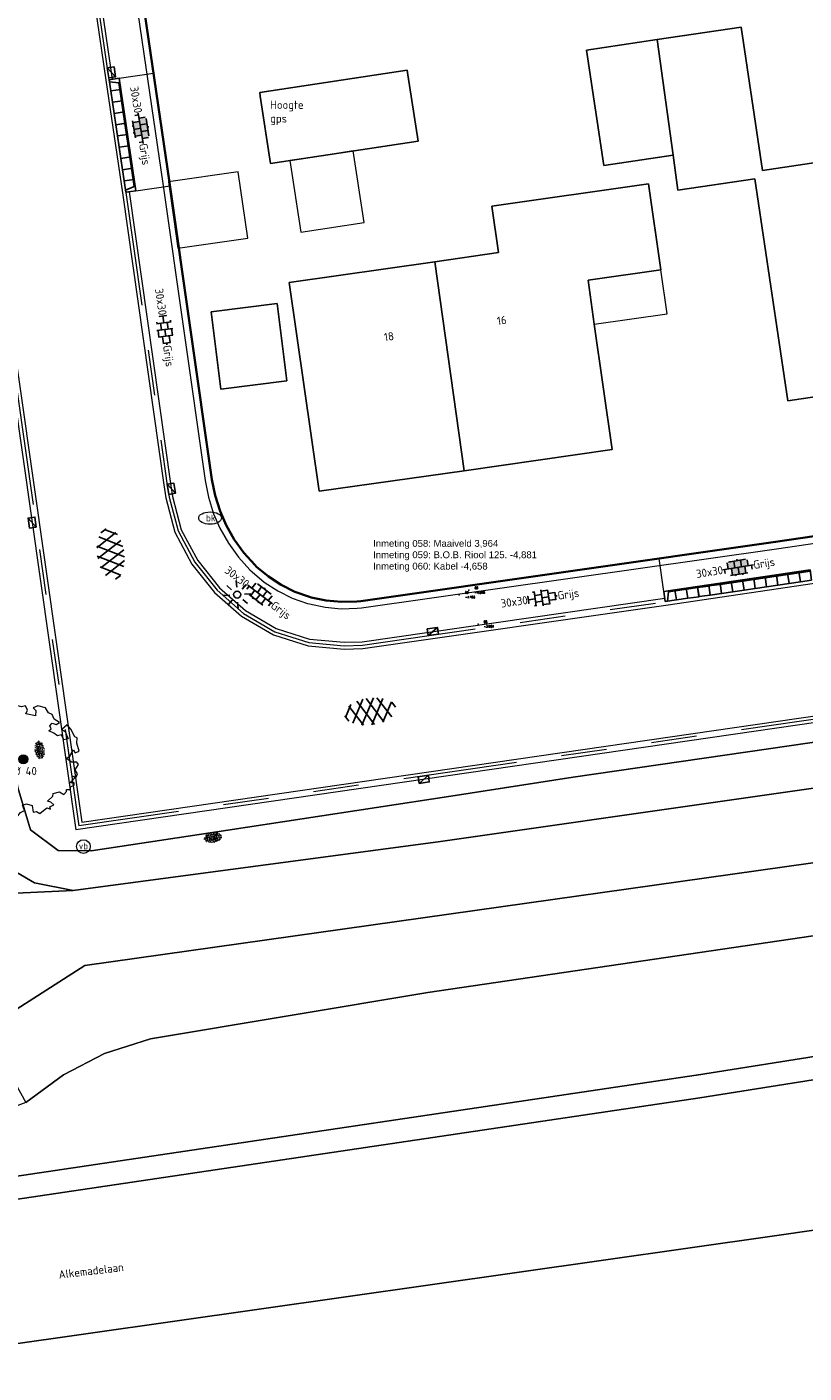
# Model space of a CAD drawing. Header units: metres. Extents: x 102746 to 103541, y 468531 to 469408.
# Tile 25 of 87: x 103159 to 103193, y 468689 to 468748. Entities that reach past the tile are written whole.
import ezdxf
from ezdxf.enums import TextEntityAlignment as Align

# ---------------------------------------------------------------- set-up
doc = ezdxf.new("R2010")
doc.units = ezdxf.units.M
doc.linetypes.add('VH-TROTTOIRBAND_130-150', pattern=[15, 5, -2, 2, -2, 2, -2])
doc.layers.get('0').update_dxf_attribs({"lineweight": 25})
for name, color, linetype, lineweight in [('B-RO-GR-BOOM_ES-G', 112, 'Continuous', 13), ('B-RO-GR-BOOM_ES-S', 112, 'Continuous', 25), ('B-RO-GR-BOOM_ES-V', 112, 'Continuous', 18), ('B-RO-GR-GRAS-S', 60, 'Continuous', 25), ('B-RO-IE-MEUBILAIR_WEGMEUBILAIR_LICHTMAST-S', 7, 'Continuous', 25), ('B-RO-IE-MEUBILAIR_WEGMEUBILAIR_PAAL-S', 160, 'Continuous', 25), ('B-RO-KL-WATER-S', 170, 'Continuous', 25), ('B-RO-OG-BGT-G', 253, 'Continuous', 13), ('B-RO-RI-HWA_GOOT-G', 150, 'Continuous', 18), ('B-RO-RI-HWA_KOLK-S', 150, 'Continuous', 25), ('B-RO-VH-KANTOPSLUITING_ACHTERKANTBAND-G', 253, 'Continuous', 18), ('B-RO-VH-KANTOPSLUITING_ELEMENT_INRIT-S', 252, 'Continuous', 25), ('B-RO-VH-KANTOPSLUITING_TROTTOIRBAND_130 150-G', 84, 'VH-TROTTOIRBAND_130-150', 18), ('B-RO-VH-VERHARDING-G', 252, 'Continuous', 18), ('B-RO-VH-VERHARDING_ASFALT-S', 253, 'Continuous', 25), ('B-RO-VH-VERHARDING_TEGEL_BETON-S', 252, 'Continuous', 25), ('CALQUE_PTTOPO_ALT', 7, 'Continuous', 0), ('CALQUE_PTTOPO_MAT', 7, 'Continuous', 0), ('PTTOPO', 7, 'Continuous', 0), ('X-XX-AL-T18', 7, 'Continuous', 18)]:
    doc.layers.add(name, color=color, linetype=linetype, lineweight=lineweight)
doc.layers.add('R-RO-VH-VERHARDING_TEGEL_BETON_NOKKEN-G', color=7, linetype='Continuous', lineweight=35, true_color=0x30c200)
doc.styles.add('ARIAL', font='arial.ttf')
doc.styles.add('NLCS-ISO', font='txt')
doc.styles.add('NLCS-ISO-M200-T18', font='txt', dxfattribs={"height": 0.36})
doc.styles.add('Style-STANDARD', font='STANDARD.shx')

# ---------------------------------------------------------------- blocks, each defined once
blk = doc.blocks.new('SIE-WEG_PAAL_VERKEERSBORD-SO')
at = {"color": 0, "linetype": 'ByBlock', "lineweight": 18}
blk.add_circle((0, 0), 1.5, dxfattribs=at)
at = {"color": 0, "linetype": 'ByBlock', "lineweight": 18, "style": 'NLCS-ISO'}
blk.add_text('vb', height=1.5, dxfattribs=at).set_placement((0, 0.13), align=Align.MIDDLE_CENTER)
blk = doc.blocks.new('SKL-WATER_BRANDKRAAN_BRANDPUT-SO')
at = {"color": 0, "linetype": 'ByBlock', "lineweight": 18}
blk.add_ellipse((0, 0), major_axis=(2.5, 0), ratio=0.54, dxfattribs=at)
at = {"color": 0, "linetype": 'ByBlock', "lineweight": 18, "style": 'NLCS-ISO'}
blk.add_text('bk', height=1.5, dxfattribs=at).set_placement((0.16, 0), align=Align.MIDDLE_CENTER)
blk = doc.blocks.new('B-SVH-INRITELEMENT_130 150_180X450X500_LINKS')
for p, q in [((-0.5, 0.45), (0, 0.45)), ((-0.5, 0), (-0.5, 0.45)), ((-0.5, 0), (0, 0)), ((-0.405, 0), (-0.3, 0.4)), ((-0.3, 0.4), (0, 0.4)), ((0, 0), (0, 0.45))]:
    blk.add_line(p, q)
blk = doc.blocks.new('B-SVH-INRITELEMENT_130 150_180X450X500_MIDDEN')
for p, q in [((0, 0), (0, 0.45)), ((0, 0.45), (0.5, 0.45)), ((0, 0.4), (0.5, 0.4)), ((0, 0), (0.5, 0)), ((0.5, 0), (0.5, 0.45))]:
    blk.add_line(p, q)
blk = doc.blocks.new('B-SVH-INRITELEMENT_130 150_180X450X500_RECHTS')
for p, q in [((0, 0), (0, 0.45)), ((0.5, 0.45), (0, 0.45)), ((0.3, 0.4), (0, 0.4)), ((0.5, 0), (0, 0)), ((0.405, 0), (0.3, 0.4)), ((0.5, 0), (0.5, 0.45))]:
    blk.add_line(p, q)
blk = doc.blocks.new('B-SIE-WEG_LICHTMAST_SPOT-SO')
for p, q in [((0, 1.62), (0, 3)), ((-3, 0), (-1.62, 0)), ((-2.12, 2.12), (-1.15, 1.15)), ((1.15, 1.15), (2.12, 2.12)), ((-2.12, -2.12), (-1.15, -1.15)), ((0, -3), (0, -1.62)), ((1.15, -1.15), (2.12, -2.12)), ((1.62, 0), (3, 0))]:
    blk.add_line(p, q)
blk.add_circle((0, 0), 0.77)
at = {"style": 'NLCS-ISO'}
blk.add_attdef('TYPE', text='', height=1.8, dxfattribs=at).set_placement((0, 3), align=Align.BOTTOM_CENTER)
blk = doc.blocks.new('B-SRI-KOLK_TROTTOIR-SO')
blk.add_line((-1.125, 0), (1.125, 1.5))
at = {"flags": 128}
blk.add_lwpolyline([(-1.125, 0), (1.125, 0), (1.125, 1.5), (-1.125, 1.5)], close=True, dxfattribs=at)
blk = doc.blocks.new('SVH-ASFALT-SO')
at = {"ltscale": 0.1}
for p, q in [((-3.36, 2.17), (-1.83, 4.83)), ((0.36, -0.07), (-2.31, 4.55)), ((-1.91, 0.69), (0.95, 5.64)), ((2.75, -0.22), (-0.47, 5.37)), ((0, 0), (3.27, 5.66)), ((4.87, 0.12), (1.65, 5.7)), ((2.18, -0.23), (5.32, 5.22)), ((6.7, 0.95), (4.04, 5.55)), ((4.66, 0.07), (7.07, 4.25)), ((7.83, 2.99), (7.15, 4.18)), ((-2.72, 1.26), (-3.45, 2.54))]:
    blk.add_line(p, q, dxfattribs=at)
at = {"style": 'NLCS-ISO'}
blk.add_attdef('KLEUR', text='', height=1.8, dxfattribs=at).set_placement((9.49, 2.74), align=Align.MIDDLE_LEFT)
at = {"style": 'NLCS-ISO', "flags": 1}
blk.add_attdef('FUNCTIE', text='', height=1.8, dxfattribs=at).set_placement((0.12, -3.58), align=Align.MIDDLE_CENTER)
blk = doc.blocks.new('SVH-TEGEL_300X300_DUN_HALFST_KL-SO')
for p, q in [((-3.08, 0.75), (-3, 0.75)), ((-3, -0.83), (-3, 0.83)), ((-3, 0), (-1.5, 0)), ((-1.84, 1.5), (-1.5, 1.5)), ((-1.5, -1.6), (-1.5, 1.6)), ((-1.5, 0.75), (0, 0.75)), ((0, -1.78), (0, 1.78)), ((0, 1.5), (1.5, 1.5)), ((0, 0), (1.5, 0)), ((1.5, -1.6), (1.5, 1.6)), ((1.5, 0.75), (3, 0.75)), ((3, -0.83), (3, 0.83)), ((3, 0), (3.39, 0)), ((-3.08, -0.75), (-3, -0.75)), ((-1.84, -1.5), (-1.5, -1.5)), ((-1.5, -0.75), (0, -0.75)), ((0, -1.5), (1.5, -1.5)), ((1.5, -0.75), (3, -0.75))]:
    blk.add_line(p, q)
at = {"style": 'NLCS-ISO'}
blk.add_attdef('FORMAAT', text='', height=1.8, dxfattribs=at).set_placement((-3.18, 0), align=Align.MIDDLE_RIGHT)
blk.add_attdef('KLEUR', text='', height=1.8, dxfattribs=at).set_placement((3.49, 0), align=Align.MIDDLE_LEFT)
at = {"style": 'NLCS-ISO', "flags": 1}
blk.add_attdef('FUNCTIE', text='', height=1.8, dxfattribs=at).set_placement((0.12, -3.58), align=Align.MIDDLE_CENTER)
blk = doc.blocks.new('SVH-TEGEL_300X300_DIK_LINT_KL-SO')
h = blk.add_hatch(color=254)
h.dxf.hatch_style = 1
edge = h.paths.add_edge_path()
edge.add_line((-0.75, 1.5), (-1.9, 1.5))
edge.add_ellipse((0, 0), major_axis=(3.39, 0), ratio=0.533267, start_angle=124.0497, end_angle=131.5106)
edge.add_line((-2.25, 1.36), (-2.25, 0))
edge.add_line((-2.25, 0), (-0.75, 0))
edge.add_line((-0.75, 0), (-0.75, 1.5))
h.paths.add_polyline_path([(0.75, 1.5), (-0.75, 1.5), (-0.75, 0), (0.75, 0)])
edge = h.paths.add_edge_path()
edge.add_ellipse((0, 0), major_axis=(3.39, 0), ratio=0.533267, start_angle=48.4894, end_angle=55.9503)
edge.add_line((1.9, 1.5), (0.75, 1.5))
edge.add_line((0.75, 1.5), (0.75, 0))
edge.add_line((0.75, 0), (2.25, 0))
edge.add_line((2.25, 0), (2.25, 1.36))
h.paths.add_polyline_path([(1.5, 0), (0.75, 0), (0, 0), (0, -1.5), (1.5, -1.5)])
h.paths.add_polyline_path([(0, 0), (-0.75, 0), (-1.5, 0), (-1.5, -1.5), (0, -1.5)])
for p, q in [((-2.25, 1.36), (-2.25, 0)), ((-1.9, 1.5), (1.9, 1.5)), ((-1.5, 1.62), (-1.5, 1.5)), ((-0.75, 1.5), (-0.75, 0)), ((0, 1.81), (0, 1.5)), ((0, 0), (0, -1.5)), ((0.75, 1.5), (0.75, 0)), ((1.5, 1.62), (1.5, 1.5)), ((2.25, 1.36), (2.25, 0)), ((-3.39, 0), (3.39, 0)), ((-3, 0), (-3, -0.85)), ((-1.9, -1.5), (1.9, -1.5)), ((-1.5, 0), (-1.5, -1.5)), ((-0.75, -1.5), (-0.75, -1.77)), ((0.75, -1.5), (0.75, -1.77)), ((1.5, 0), (1.5, -1.5)), ((3, 0), (3, -0.85))]:
    blk.add_line(p, q)
at = {"style": 'NLCS-ISO'}
blk.add_attdef('FORMAAT', text='', height=1.8, dxfattribs=at).set_placement((-3.39, 0), align=Align.MIDDLE_RIGHT)
blk.add_attdef('KLEUR', text='', height=1.8, dxfattribs=at).set_placement((3.39, 0), align=Align.MIDDLE_LEFT)
at = {"style": 'NLCS-ISO', "flags": 1}
blk.add_attdef('FUNCTIE', text='', height=1.8, dxfattribs=at).set_placement((0.12, -3.58), align=Align.MIDDLE_CENTER)
blk = doc.blocks.new('SVH-TEGEL_300X300_DUN_LINT_KL-SO')
for p, q in [((-2.25, 1.36), (-2.25, 0)), ((-1.9, 1.5), (1.9, 1.5)), ((-1.5, 1.62), (-1.5, 1.5)), ((-0.75, 1.5), (-0.75, 0)), ((0, 1.81), (0, 1.5)), ((0, 0), (0, -1.5)), ((0.75, 1.5), (0.75, 0)), ((1.5, 1.62), (1.5, 1.5)), ((2.25, 1.36), (2.25, 0)), ((-3.39, 0), (3.39, 0)), ((-3, 0), (-3, -0.85)), ((-1.9, -1.5), (1.9, -1.5)), ((-1.5, 0), (-1.5, -1.5)), ((-0.75, -1.5), (-0.75, -1.77)), ((0.75, -1.5), (0.75, -1.77)), ((1.5, 0), (1.5, -1.5)), ((3, 0), (3, -0.85))]:
    blk.add_line(p, q)
at = {"style": 'NLCS-ISO'}
blk.add_attdef('FORMAAT', text='', height=1.8, dxfattribs=at).set_placement((-3.39, 0), align=Align.MIDDLE_RIGHT)
blk.add_attdef('KLEUR', text='', height=1.8, dxfattribs=at).set_placement((3.39, 0), align=Align.MIDDLE_LEFT)
at = {"style": 'NLCS-ISO', "flags": 1}
blk.add_attdef('FUNCTIE', text='', height=1.8, dxfattribs=at).set_placement((0.12, -3.58), align=Align.MIDDLE_CENTER)
blk = doc.blocks.new('SGR-GRAS_01-SO')
at = {"ltscale": 0.1}
for p, q in [((-1.96, -0.07), (-1.98, 0)), ((-1.93, 0.19), (-1.93, 0.24)), ((-1.89, 0.24), (-1.92, 0.25)), ((-1.67, 0.02), (-1.6, 0.04)), ((-1.6, 0.24), (-1.65, 0.29)), ((-1.53, 0.32), (-1.6, 0.35)), ((-1.45, 0.64), (-1.52, 0.66)), ((-1.52, 0.19), (-1.44, 0.19)), ((-1.47, 0.58), (-1.48, 0.65)), ((-1.43, 0.48), (-1.35, 0.5)), ((-1.36, 0.21), (-1.43, 0.23)), ((-1.42, 0.13), (-1.36, 0.17)), ((-1.38, 0.11), (-1.32, 0.16)), ((-1.37, 0.01), (-1.38, 0.08)), ((-1.33, 0.11), (-1.33, 0.19)), ((-1.3, 0.76), (-1.32, 0.77)), ((-1.28, 0.68), (-1.28, 0.76)), ((-1.17, 0.39), (-1.23, 0.43)), ((-1.17, 0.24), (-1.22, 0.29)), ((-1.15, 0.65), (-1.21, 0.7)), ((-1.11, 0.17), (-1.04, 0.19)), ((-1.03, 0.03), (-1.1, 0.07)), ((-0.94, 0.84), (-1, 0.88)), ((-0.97, 0.51), (-0.92, 0.57)), ((-0.89, 0.5), (-0.97, 0.52)), ((-0.94, 0.19), (-0.87, 0.19)), ((-0.92, 0.42), (-0.86, 0.46)), ((-0.89, 0.81), (-0.82, 0.81)), ((-0.87, 0.66), (-0.89, 0.73)), ((-0.8, 0.06), (-0.88, 0.08)), ((-0.87, 0.62), (-0.8, 0.64)), ((-0.8, 0.47), (-0.87, 0.51)), ((-0.75, 0.24), (-0.8, 0.29)), ((-0.77, 0.09), (-0.79, 0.16)), ((-0.73, 0.65), (-0.78, 0.7)), ((-0.74, 0.03), (-0.73, 0.11)), ((-0.67, 0.11), (-0.73, 0.14)), ((-0.69, 0.61), (-0.68, 0.68)), ((-0.58, 0.92), (-0.64, 0.96)), ((-0.56, 0.92), (-0.51, 0.97)), ((-0.56, 0.32), (-0.48, 0.34)), ((-0.44, 0.55), (-0.51, 0.59)), ((-0.43, 0.78), (-0.5, 0.8)), ((-0.42, 0.71), (-0.36, 0.74)), ((-0.34, 0.35), (-0.41, 0.37)), ((-0.32, 0.24), (-0.38, 0.29)), ((-0.31, 0.19), (-0.37, 0.22)), ((-0.37, 0.19), (-0.29, 0.19)), ((-0.31, 0.65), (-0.36, 0.7)), ((-0.32, 0.81), (-0.24, 0.81)), ((-0.32, 0.77), (-0.24, 0.79)), ((-0.28, 0.73), (-0.29, 0.81)), ((-0.21, 1), (-0.27, 1.03)), ((-0.24, 0.02), (-0.17, 0.04)), ((-0.18, 0.17), (-0.19, 0.24)), ((-0.08, 0.63), (-0.14, 0.67)), ((-0.14, -0.04), (-0.14, 0.03)), ((-0.09, 0.53), (-0.09, 0.6)), ((-0.08, 0.16), (-0.03, 0.21)), ((-0.07, 0.19), (0, 0.23)), ((0.06, 0.27), (-0.01, 0.3)), ((0, 0.47), (0.07, 0.49)), ((0.1, 0.24), (0.05, 0.29)), ((0.13, 0.64), (0.06, 0.66)), ((0.07, 0.99), (0.14, 1.03)), ((0.12, 0.65), (0.07, 0.7)), ((0.22, 0.2), (0.15, 0.22)), ((0.21, 0.19), (0.28, 0.19)), ((0.29, 0.71), (0.22, 0.75)), ((0.24, 0.92), (0.31, 0.94)), ((0.26, 0.81), (0.33, 0.81)), ((0.32, 0.81), (0.3, 0.89)), ((0.31, 0.17), (0.39, 0.19)), ((0.32, 0.57), (0.38, 0.62)), ((0.42, 0.34), (0.36, 0.38)), ((0.42, 0.25), (0.4, 0.32)), ((0.43, 0.48), (0.49, 0.51)), ((0.53, 0.24), (0.47, 0.29)), ((0.54, 0.65), (0.49, 0.7)), ((0.56, -0.02), (0.49, 0.02)), ((0.5, 0.45), (0.51, 0.53)), ((0.59, 0.93), (0.52, 0.94)), ((0.55, 0.62), (0.63, 0.64)), ((0.65, 0.79), (0.58, 0.83)), ((0.68, 0.49), (0.61, 0.51)), ((0.77, 0.05), (0.7, 0.07)), ((0.78, 0.42), (0.72, 0.46)), ((0.78, 0.19), (0.86, 0.19)), ((0.83, 0.81), (0.91, 0.81)), ((0.92, 0.06), (0.85, 0.09)), ((0.87, 0.31), (0.94, 0.33)), ((0.95, 0.24), (0.9, 0.29)), ((0.91, 0.89), (0.91, 0.92)), ((0.97, 0.65), (0.91, 0.7)), ((0.93, 0.76), (0.99, 0.8)), ((1.01, 0.87), (0.95, 0.91)), ((1.01, 0.33), (1, 0.4)), ((1.15, 0.78), (1.08, 0.8)), ((1.15, 0.5), (1.08, 0.54)), ((1.1, 0.38), (1.1, 0.45)), ((1.11, 0.77), (1.18, 0.79)), ((1.24, 0.34), (1.17, 0.36)), ((1.18, 0.01), (1.26, 0.03)), ((1.21, 0.21), (1.26, 0.26)), ((1.28, 0.14), (1.22, 0.17)), ((1.28, 0.25), (1.35, 0.29)), ((1.37, 0.24), (1.32, 0.29)), ((1.39, 0.65), (1.34, 0.7)), ((1.36, 0.19), (1.43, 0.19)), ((1.42, 0.46), (1.5, 0.48)), ((1.51, 0.58), (1.44, 0.62)), ((1.64, 0.21), (1.58, 0.25)), ((1.61, 0.41), (1.59, 0.48)), ((1.69, 0.3), (1.7, 0.37)), ((1.79, 0.19), (1.72, 0.21)), ((1.74, 0.16), (1.81, 0.18)), ((1.8, 0.24), (1.75, 0.29)), ((1.93, 0.19), (1.95, 0.19)), ((-1.92, -0.16), (-1.85, -0.12)), ((-1.82, -0.08), (-1.9, -0.06)), ((-1.76, -0.13), (-1.82, -0.09)), ((-1.78, -0.3), (-1.73, -0.25)), ((-1.62, -0.5), (-1.69, -0.46)), ((-1.63, -0.57), (-1.68, -0.52)), ((-1.61, -0.17), (-1.67, -0.11)), ((-1.57, -0.44), (-1.49, -0.44)), ((-1.54, -0.66), (-1.5, -0.64)), ((-1.4, -0.05), (-1.46, -0.01)), ((-1.38, -0.46), (-1.38, -0.39)), ((-1.35, -0.28), (-1.28, -0.26)), ((-1.27, -0.23), (-1.34, -0.21)), ((-1.26, -0.42), (-1.33, -0.38)), ((-1.27, -0.56), (-1.28, -0.48)), ((-1.21, -0.57), (-1.26, -0.52)), ((-1.18, -0.67), (-1.25, -0.65)), ((-1.19, -0.17), (-1.24, -0.11)), ((-1.13, -0.78), (-1.19, -0.75)), ((-1.06, -0.39), (-1, -0.35)), ((-1.04, -0.58), (-0.97, -0.57)), ((-0.99, -0.44), (-0.92, -0.44)), ((-0.9, -0.34), (-0.96, -0.3)), ((-0.9, -0.65), (-0.84, -0.6)), ((-0.84, -0.94), (-0.85, -0.93)), ((-0.78, -0.57), (-0.84, -0.52)), ((-0.76, -0.7), (-0.83, -0.67)), ((-0.76, -0.17), (-0.82, -0.11)), ((-0.8, -0.13), (-0.73, -0.11)), ((-0.71, -0.38), (-0.79, -0.36)), ((-0.79, -0.54), (-0.78, -0.46)), ((-0.72, -0.89), (-0.65, -0.87)), ((-0.71, -0.9), (-0.64, -0.86)), ((-0.62, -0.82), (-0.7, -0.8)), ((-0.67, -0.48), (-0.69, -0.4)), ((-0.53, -0.26), (-0.6, -0.22)), ((-0.58, -0.99), (-0.59, -0.97)), ((-0.57, -0.1), (-0.5, -0.06)), ((-0.49, -0.25), (-0.44, -0.19)), ((-0.48, -0.44), (-0.41, -0.42)), ((-0.4, -0.63), (-0.46, -0.59)), ((-0.38, -0.98), (-0.43, -0.93)), ((-0.42, -0.44), (-0.34, -0.44)), ((-0.36, -0.57), (-0.41, -0.52)), ((-0.34, -0.17), (-0.39, -0.11)), ((-0.26, -0.99), (-0.33, -0.95)), ((-0.25, -0.09), (-0.32, -0.07)), ((-0.17, -0.18), (-0.24, -0.14)), ((-0.16, -0.53), (-0.23, -0.51)), ((-0.21, -0.61), (-0.15, -0.58)), ((-0.19, -0.62), (-0.19, -0.54)), ((-0.17, -0.74), (-0.1, -0.72)), ((-0.07, -0.97), (-0.14, -0.95)), ((-0.04, -0.55), (-0.1, -0.51)), ((-0.08, -0.4), (-0.09, -0.32)), ((-0.01, -1.01), (0.04, -0.95)), ((0.05, -0.98), (0, -0.93)), ((0.07, -0.57), (0.01, -0.52)), ((0.02, -0.96), (0.01, -0.89)), ((0.08, -0.17), (0.03, -0.11)), ((0.1, -0.91), (0.03, -0.88)), ((0.07, -0.29), (0.14, -0.27)), ((0.19, -0.1), (0.13, -0.06)), ((0.16, -0.44), (0.23, -0.44)), ((0.17, -1.04), (0.22, -1.02)), ((0.31, -0.24), (0.24, -0.22)), ((0.33, -0.47), (0.26, -0.43)), ((0.29, -0.33), (0.35, -0.29)), ((0.4, -0.68), (0.32, -0.66)), ((0.39, -0.6), (0.45, -0.55)), ((0.39, -0.59), (0.46, -0.57)), ((0.4, -0.69), (0.41, -0.62)), ((0.46, -0.83), (0.4, -0.8)), ((0.47, -0.98), (0.42, -0.93)), ((0.49, -0.57), (0.44, -0.52)), ((0.45, -0.12), (0.46, -0.05)), ((0.51, -0.17), (0.45, -0.11)), ((0.52, -0.32), (0.5, -0.24)), ((0.62, -0.88), (0.6, -0.81)), ((0.63, -0.14), (0.7, -0.12)), ((0.69, -0.39), (0.62, -0.35)), ((0.64, -0.84), (0.71, -0.81)), ((0.7, -0.89), (0.77, -0.88)), ((0.73, -0.44), (0.81, -0.44)), ((0.82, -0.76), (0.76, -0.72)), ((0.78, -0.04), (0.85, 0)), ((0.86, -0.39), (0.79, -0.37)), ((0.8, -0.19), (0.85, -0.14)), ((0.86, -0.94), (0.84, -0.93)), ((0.91, -0.57), (0.86, -0.52)), ((0.93, -0.17), (0.88, -0.11)), ((0.95, -0.83), (0.88, -0.81)), ((0.94, -0.44), (1.01, -0.42)), ((1.05, -0.31), (0.99, -0.27)), ((1, -0.77), (1, -0.7)), ((1.05, -0.2), (1.05, -0.12)), ((1.11, -0.24), (1.1, -0.16)), ((1.19, -0.68), (1.12, -0.64)), ((1.14, -0.56), (1.21, -0.52)), ((1.21, -0.8), (1.2, -0.73)), ((1.33, -0.1), (1.26, -0.08)), ((1.26, -0.75), (1.33, -0.73)), ((1.34, -0.57), (1.29, -0.52)), ((1.36, -0.17), (1.3, -0.11)), ((1.31, -0.44), (1.38, -0.44)), ((1.42, -0.23), (1.35, -0.19)), ((1.42, -0.54), (1.35, -0.52)), ((1.55, -0.6), (1.49, -0.56)), ((1.5, -0.29), (1.57, -0.27)), ((1.64, -0.27), (1.65, -0.2)), ((1.64, -0.27), (1.7, -0.23)), ((1.68, -0.55), (1.74, -0.5)), ((1.71, -0.16), (1.69, -0.09)), ((1.78, -0.15), (1.71, -0.11)), ((1.71, -0.52), (1.71, -0.52)), ((1.78, -0.17), (1.73, -0.11)), ((1.88, -0.25), (1.81, -0.23))]:
    blk.add_line(p, q, dxfattribs=at)
at = {"ltscale": 0.1, "style": 'NLCS-ISO'}
blk.add_attdef('TYPE', text='', height=0.5, dxfattribs=at).set_placement((3.47, -0.02), align=Align.MIDDLE_CENTER)
blk = doc.blocks.new('SGR-ES 40')
at = {"layer": 'B-RO-GR-BOOM_ES-V'}
h = blk.add_hatch(color=256, dxfattribs=at)
h.dxf.hatch_style = 1
h.paths.add_polyline_path([(0.201, 0.001, 1), (-0.199, 0.001, 1)])
at = {"layer": 'B-RO-GR-BOOM_ES-G', "linetype": 'Continuous', "flags": 128}
blk.add_lwpolyline([(1.354, 1.765), (1.27, 1.975), (1.103, 2.038), (0.976, 2.269), (0.639, 2.353), (0.429, 2.269), (0.556, 2.143), (0.534, 1.911), (0.114, 1.996), (0.176, 2.164), (0.092, 2.353), (-0.076, 2.312), (-0.244, 2.353), (-0.58, 2.332), (-0.749, 2.248), (-0.98, 2.29), (-1.275, 2.059), (-1.065, 1.954), (-1.002, 1.827), (-0.791, 1.722), (-1.002, 1.449), (-1.275, 1.386), (-1.464, 1.554), (-1.316, 1.612), (-1.443, 1.933), (-1.822, 1.722), (-2.011, 1.512), (-1.905, 1.427), (-2.011, 1.259), (-2.222, 1.175), (-2.369, 1.029), (-2.516, 0.607), (-1.949, 0.46), (-1.864, 0.271), (-2.011, 0.145), (-2.263, 0.144), (-2.311, 0.276), (-2.558, 0.186), (-2.389, -0.087), (-2.473, -0.192), (-2.369, -0.276), (-2.453, -0.508), (-2.276, -0.596), (-2.369, -0.781), (-2.222, -0.802), (-2.156, -0.86), (-2.32, -1.061), (-1.969, -1.349), (-1.842, -1.223), (-1.737, -0.992), (-1.822, -0.887), (-1.717, -0.592), (-1.569, -0.676), (-1.4, -0.887), (-1.254, -1.012), (-1.4, -1.412), (-1.717, -1.475), (-1.842, -1.707), (-1.674, -1.896), (-1.422, -1.959), (-1.391, -2.022), (-1.359, -2.085), (-1.169, -1.875), (-0.917, -1.875), (-0.791, -1.959), (-0.853, -2.148), (-0.853, -2.317), (-0.58, -2.381), (-0.306, -2.359), (-0.244, -2.486), (-0.117, -2.337), (0.051, -2.254), (-0.03, -2.014), (0.135, -1.959), (0.388, -2.023), (0.43, -2.317), (0.577, -2.295), (0.724, -2.381), (1.039, -2.128), (1.187, -2.19), (1.166, -2.085), (1.334, -2.001), (1.208, -1.875), (1.061, -1.832), (1.292, -1.623), (1.313, -1.497), (1.586, -1.433), (1.776, -1.538), (1.901, -1.412), (1.893, -1.325), (2.07, -1.325), (2.07, -1.201), (2.239, -1.139), (2.239, -1.034), (2.049, -1.034), (2.281, -0.802), (2.134, -0.718), (2.323, -0.781), (2.386, -0.634), (2.281, -0.465), (2.428, -0.234), (2.343, -0.129), (2.134, -0.129), (1.881, 0.04), (2.049, 0.145), (2.197, 0.418), (2.281, 0.293), (2.448, 0.355), (2.343, 0.713), (2.365, 0.945), (2.259, 0.986), (2.09, 1.323), (1.922, 1.51), (1.694, 1.305), (1.839, 1.218), (1.965, 0.902), (1.776, 0.86), (1.67, 1.07), (1.502, 1.029), (1.334, 1.155), (1.124, 1.26), (1.228, 1.344), (1.165, 1.469), (1.27, 1.596), (1.439, 1.533), (1.586, 1.617)], close=True, dxfattribs=at)
at = {"layer": 'B-RO-GR-BOOM_ES-G'}
blk.add_circle((0.001, 0.001), 0.2, dxfattribs=at)
at = {"layer": 'X-XX-AL-T18', "insert": (-0.417, -0.336), "char_height": 0.36, "attachment_point": 1, "style": 'NLCS-ISO-M200-T18'}
blk.add_mtext_dynamic_manual_height_columns('%%C 40', width=1.83388, gutter_width=1.8, heights=[0], dxfattribs=at)
blk = doc.blocks.new('PTTOPO')
at = {"layer": 'PTTOPO'}
blk.add_point((0, 0), dxfattribs=at)
at = {"layer": 'CALQUE_PTTOPO_ALT', "style": 'Style-STANDARD', "width": 0.8}
blk.add_attdef('ALT', text='', height=0.1, dxfattribs=at).set_placement((0.25, -0.1), align=Align.MIDDLE_LEFT)
at = {"layer": 'CALQUE_PTTOPO_MAT', "style": 'Style-STANDARD', "width": 0.8}
blk.add_attdef('MAT', text='', height=0.1, dxfattribs=at).set_placement((0.25, 0.1), align=Align.MIDDLE_LEFT)

msp = doc.modelspace()

# ---------------------------------------------------------------- linework, layer by layer
at = {"layer": 'B-RO-OG-BGT-G', "color": 252, "flags": 128}
for points in [[(103147.199, 468786.367), (103147.217, 468786.257), (103147.272, 468785.961), (103148.066, 468781.384), (103149.195, 468771.857), (103150.982, 468758.729), (103151.04, 468758.304), (103152.135, 468750), (103153.231, 468741.695), (103153.302, 468741.157), (103156.341, 468725.41), (103156.344, 468725.396), (103158.37, 468714.424), (103158.925, 468712.552), (103160.142, 468711.65), (103161.582, 468711.634), (103167.588, 468712.539), (103177.386, 468714.042), (103182.763, 468714.867), (103200.829, 468717.489), (103217.272, 468719.627), (103230.595, 468721.741), (103247.93, 468724.269)], [(103247.93, 468724.269), (103230.595, 468721.741), (103217.272, 468719.627), (103200.829, 468717.489), (103182.763, 468714.867), (103177.386, 468714.042), (103167.588, 468712.539), (103161.582, 468711.634), (103160.142, 468711.65), (103158.925, 468712.552), (103158.37, 468714.424), (103156.344, 468725.396), (103156.341, 468725.41), (103153.302, 468741.157), (103153.231, 468741.695), (103152.135, 468750), (103151.04, 468758.304), (103150.982, 468758.729), (103149.195, 468771.857), (103148.066, 468781.384), (103147.272, 468785.961), (103147.217, 468786.257), (103147.203, 468786.338)], [(103139.309, 468785.103), (103139.309, 468785.081), (103139.382, 468780.105), (103144.159, 468744.857), (103147.959, 468713.954), (103148.511, 468710.002), (103148.38, 468709.577), (103147.857, 468709.153), (103152.946, 468709.519), (103160.793, 468709.895), (103159.094, 468710.223), (103157.723, 468711.04), (103156.613, 468712.021), (103155.928, 468713.23), (103155.048, 468716.203), (103152.839, 468733.027), (103149.296, 468757.625), (103146.631, 468776.115), (103145.135, 468785.262), (103145.076, 468785.866)], [(103145.072, 468785.911), (103145.135, 468785.262), (103146.631, 468776.115), (103149.296, 468757.625), (103152.839, 468733.027), (103155.048, 468716.203), (103155.928, 468713.23), (103156.613, 468712.021), (103157.723, 468711.04), (103159.094, 468710.223), (103160.793, 468709.895), (103176.93, 468712.039), (103215.02, 468717.5), (103266.145, 468724.781)], [(103267.631, 468723.741), (103267.298, 468723.692), (103267.619, 468721.75), (103267.656, 468720.949), (103267.215, 468720.469), (103266.264, 468720.239), (103260.686, 468719.569), (103251.169, 468718.026), (103244.587, 468717.031), (103234.593, 468715.121), (103221.978, 468713.138), (103202.259, 468709.213), (103176.382, 468705.411), (103164.187, 468703.379), (103162.177, 468702.732), (103160.374, 468701.791), (103158.715, 468700.575), (103156.688, 468699.811), (103156.124, 468699.598), (103137.755, 468696.154), (103116.912, 468693.092), (103097.493, 468690.245)], [(103107.702, 468690.026), (103118.977, 468691.574), (103131.827, 468693.392), (103131.83, 468693.393), (103131.834, 468693.393), (103188.163, 468701.772), (103188.168, 468701.772), (103188.173, 468701.773), (103200.538, 468703.735), (103208.82, 468706.327), (103210.243, 468706.913), (103211.689, 468707.441), (103213.155, 468707.909), (103214.64, 468708.317), (103216.139, 468708.663), (103217.652, 468708.948), (103217.513, 468709.828), (103218.363, 468710.974), (103225.69, 468712.188), (103229.552, 468712.754), (103241.646, 468714.433), (103251.26, 468715.773)], [(103273.146, 468714.172), (103200.767, 468702.759), (103188.32, 468700.784), (103155.297, 468695.872), (103157.642, 468689.881), (103191.608, 468694.714), (103220.283, 468698.852), (103266.329, 468705.442)], [(103217.866, 468707.97), (103217.652, 468708.948), (103216.139, 468708.663), (103214.64, 468708.317), (103213.155, 468707.909), (103211.689, 468707.441), (103210.243, 468706.913), (103208.82, 468706.327), (103200.538, 468703.735), (103188.173, 468701.773), (103188.168, 468701.772), (103188.163, 468701.772), (103131.834, 468693.393), (103131.83, 468693.393), (103131.827, 468693.392), (103118.977, 468691.574), (103107.702, 468690.026)], [(103266.329, 468705.442), (103220.283, 468698.852), (103191.608, 468694.714), (103157.642, 468689.881), (103132.244, 468686.267), (103120.063, 468684.595), (103103.241, 468682.278)], [(103107.841, 468689.036), (103119.115, 468690.584), (103131.974, 468692.403), (103155.297, 468695.872), (103188.32, 468700.784), (103200.767, 468702.759), (103209.171, 468705.389)]]:
    msp.add_lwpolyline(points, dxfattribs=at)
for points in [[(103183.348, 468746.818), (103186.452, 468747.283), (103190.133, 468747.834), (103191.076, 468741.534), (103196.95, 468742.413), (103196.716, 468744.05), (103197.288, 468744.953), (103200.095, 468745.333), (103201.022, 468744.607), (103201.254, 468743.058), (103202.503, 468734.722), (103196.04, 468733.754), (103196.298, 468732.032), (103192.194, 468731.418), (103190.734, 468741.167), (103187.365, 468740.663), (103187.153, 468742.201), (103184.107, 468741.746)], [(103187.153, 468742.201), (103187.365, 468740.663), (103190.734, 468741.167), (103192.194, 468731.418), (103196.298, 468732.032), (103196.04, 468733.754), (103202.503, 468734.722), (103201.254, 468743.058), (103201.022, 468744.607), (103200.095, 468745.333), (103197.288, 468744.953), (103196.716, 468744.05), (103196.95, 468742.413), (103191.076, 468741.534), (103190.133, 468747.834), (103186.452, 468747.283)], [(103186.452, 468747.283), (103183.348, 468746.818), (103184.107, 468741.746), (103187.153, 468742.201)], [(103175.505, 468745.732), (103175.947, 468742.824), (103169.467, 468741.84), (103169.018, 468744.798), (103168.994, 468744.955), (103175.474, 468745.939)], [(103168.994, 468744.955), (103169.018, 468744.798), (103169.467, 468741.84), (103175.947, 468742.824), (103175.505, 468745.732), (103175.474, 468745.939)], [(103170.315, 468741.969), (103170.793, 468738.822), (103173.575, 468739.245), (103173.097, 468742.391), (103171.918, 468742.212)], [(103164.983, 468741.031), (103165.221, 468739.377), (103165.402, 468738.115), (103168.471, 468738.556), (103168.052, 468741.472)], [(103177.967, 468728.34), (103171.596, 468727.434), (103170.29, 468736.617), (103176.686, 468737.526), (103179.475, 468737.923), (103179.185, 468739.964), (103186.075, 468740.944), (103186.612, 468737.17), (103183.414, 468736.715), (103183.689, 468734.778), (103184.473, 468729.266)], [(103176.686, 468737.526), (103177.967, 468728.34), (103184.473, 468729.266), (103183.689, 468734.778), (103183.414, 468736.715), (103186.612, 468737.17), (103186.075, 468740.944), (103179.185, 468739.964), (103179.475, 468737.923)], [(103177.967, 468728.34), (103176.686, 468737.526), (103170.29, 468736.617), (103171.596, 468727.434)], [(103183.414, 468736.715), (103183.689, 468734.778), (103186.887, 468735.233), (103186.612, 468737.17)], [(103169.758, 468735.684), (103170.18, 468732.285), (103167.28, 468731.925), (103166.857, 468735.323)], [(103170.18, 468732.285), (103169.758, 468735.684), (103166.857, 468735.323), (103167.28, 468731.925)], [(103160.793, 468709.895), (103152.946, 468709.519), (103153.696, 468706.678), (103154.944, 468702.865), (103156.64, 468703.594), (103156.927, 468703.78), (103158.503, 468704.801), (103161.313, 468706.596), (103205.741, 468712.868), (103266.796, 468721.808), (103266.629, 468723.594), (103266.537, 468724.584), (103266.145, 468724.781), (103215.02, 468717.5), (103176.93, 468712.039)], [(103266.629, 468723.594), (103266.796, 468721.808), (103205.741, 468712.868), (103161.313, 468706.596), (103158.503, 468704.801), (103156.927, 468703.78), (103158.715, 468700.575), (103160.374, 468701.791), (103162.177, 468702.732), (103164.187, 468703.379), (103176.382, 468705.411), (103202.259, 468709.213), (103221.978, 468713.138), (103234.593, 468715.121), (103244.587, 468717.031), (103251.169, 468718.026), (103260.686, 468719.569), (103266.264, 468720.239), (103267.215, 468720.469), (103267.656, 468720.949), (103267.619, 468721.75), (103267.298, 468723.692)]]:
    msp.add_lwpolyline(points, close=True, dxfattribs=at)
at = {"layer": 'B-RO-RI-HWA_GOOT-G', "elevation": -3.902, "flags": 128}
msp.add_lwpolyline([(103146.529, 468865.937), (103149.68, 468844.201), (103155.141, 468807.135), (103155.846, 468801.785, -0.023645), (103156.141, 468797.663), (103156.14, 468797.661, -0.051307), (103155.794, 468786.599), (103153.942, 468770.958, 0.012344), (103153.863, 468767.96, 0.012355), (103153.932, 468764.96), (103154.248, 468761.018), (103158.48, 468731.833), (103161.172, 468712.901), (103239.62, 468724.284), (103260.99, 468727.419)], format="xyb", dxfattribs=at)
at = {"layer": 'B-RO-RI-HWA_GOOT-G', "elevation": -3.947, "flags": 128}
msp.add_lwpolyline([(103160.5, 468757.361), (103162.226, 468745.502), (103162.964, 468740.547), (103164.775, 468727.722), (103164.866, 468727.141), (103165.265, 468725.638), (103166.016, 468724.232), (103167.008, 468722.987), (103168.185, 468721.95), (103169.596, 468721.127), (103171.118, 468720.647), (103172.696, 468720.498), (103173.517, 468720.526), (103186.825, 468722.438), (103193.751, 468723.457), (103203.487, 468724.86), (103207.446, 468725.428), (103220.362, 468727.306), (103224.316, 468727.908), (103236.626, 468729.684), (103243.94, 468730.716)], dxfattribs=at)
at = {"layer": 'B-RO-VH-KANTOPSLUITING_ACHTERKANTBAND-G', "linetype": 'Continuous', "elevation": -3.948}
msp.add_lwpolyline([(103155.496, 468786.635), (103153.643, 468770.983, 0.024764), (103153.633, 468764.941), (103153.945, 468761.048), (103152.188, 468758.806), (103154.451, 468743.126), (103155.928, 468733.326), (103158.192, 468731.727), (103160.918, 468712.56)], format="xyb", dxfattribs=at)
at = {"layer": 'B-RO-VH-KANTOPSLUITING_ACHTERKANTBAND-G', "linetype": 'Continuous'}
for points, elevation in [([(103162.522, 468745.545), (103160.796, 468757.403)], -3.951), ([(103163.261, 468740.59), (103165.084, 468727.679), (103165.16, 468727.203), (103165.546, 468725.749), (103166.268, 468724.397), (103167.226, 468723.194), (103168.362, 468722.194), (103169.718, 468721.403), (103171.178, 468720.943), (103172.705, 468720.798), (103173.491, 468720.825), (103186.782, 468722.735)], -3.979), ([(103267.062, 468727.293), (103266.932, 468728.022), (103262.68, 468727.344), (103261.033, 468727.122), (103239.664, 468723.987), (103160.918, 468712.56)], -3.702)]:
    msp.add_lwpolyline(points, dxfattribs=dict(at, elevation=elevation))
at = {"layer": 'B-RO-VH-KANTOPSLUITING_TROTTOIRBAND_130 150-G', "elevation": -3.948}
msp.add_lwpolyline([(103155.645, 468786.617), (103153.793, 468770.971, 0.024734), (103153.782, 468764.95), (103154.099, 468761.002), (103152.346, 468758.764), (103154.6, 468743.148), (103156.067, 468733.412), (103158.332, 468731.812), (103161.045, 468712.731)], format="xyb", dxfattribs=at)
at = {"layer": 'B-RO-VH-KANTOPSLUITING_TROTTOIRBAND_130 150-G'}
for points, elevation in [([(103162.374, 468745.524), (103160.648, 468757.382)], -3.951), ([(103163.112, 468740.569), (103164.936, 468727.656), (103165.013, 468727.172), (103165.405, 468725.693), (103166.142, 468724.315), (103167.117, 468723.091), (103168.274, 468722.072), (103169.657, 468721.265), (103171.148, 468720.795), (103172.7, 468720.648), (103173.504, 468720.676), (103186.803, 468722.587)], -3.979), ([(103267.209, 468727.319), (103267.054, 468728.193), (103262.659, 468727.492), (103261.012, 468727.271), (103239.642, 468724.136), (103161.045, 468712.731)], -3.702)]:
    msp.add_lwpolyline(points, dxfattribs=dict(at, elevation=elevation))
at = {"layer": 'B-RO-VH-VERHARDING-G', "linetype": 'Continuous', "elevation": -3.956}
msp.add_lwpolyline([(103162.305, 468757.58), (103164.733, 468740.959), (103166.598, 468727.905), (103166.741, 468727.172), (103166.967, 468726.451), (103167.243, 468725.815), (103167.615, 468725.158), (103168.058, 468724.545), (103168.561, 468723.991), (103168.656, 468723.898), (103169.194, 468723.448), (103169.788, 468723.06), (103170.424, 468722.745), (103171.085, 468722.511), (103171.182, 468722.484), (103171.869, 468722.339), (103172.575, 468722.276), (103173.277, 468722.297), (103173.463, 468722.316), (103191.697, 468724.912), (103205.686, 468726.975), (103221.604, 468729.278), (103238.875, 468731.774), (103259.918, 468734.898)], dxfattribs=at)
at = {"layer": 'B-RO-VH-VERHARDING-G', "flags": 128}
for points, elevation in [([(103162.815, 468745.588), (103164.328, 468745.809)], -3.962), ([(103163.555, 468740.644), (103165.051, 468740.857)], -3.937), ([(103186.74, 468723.032), (103186.534, 468724.48)], -3.979)]:
    msp.add_lwpolyline(points, dxfattribs=dict(at, elevation=elevation))
at = {"layer": 'R-RO-VH-VERHARDING_TEGEL_BETON_NOKKEN-G', "linetype": 'Continuous', "elevation": -3.956}
msp.add_lwpolyline([(103162.602, 468757.622), (103165.03, 468741.002), (103166.894, 468727.955), (103166.894, 468727.955), (103167.033, 468727.246), (103167.248, 468726.556), (103167.512, 468725.949), (103167.512, 468725.949), (103167.868, 468725.32), (103168.291, 468724.734), (103168.777, 468724.199), (103168.857, 468724.121), (103168.857, 468724.121), (103169.373, 468723.689), (103169.937, 468723.321), (103170.541, 468723.022), (103171.176, 468722.797), (103171.254, 468722.775), (103171.254, 468722.775), (103171.913, 468722.636), (103172.584, 468722.576), (103173.257, 468722.596), (103173.426, 468722.614), (103191.654, 468725.208), (103205.643, 468727.272)], dxfattribs=at)

# ---------------------------------------------------------------- block references
at = {"layer": 'B-RO-GR-BOOM_ES-S'}
msp.add_blockref('SGR-ES 40', (103158.608, 468715.656, -3.702), dxfattribs=at)
at = {"layer": 'B-RO-GR-GRAS-S', "xscale": 0.2, "yscale": 0.2, "zscale": 0.2}
for p, rotation in [((103159.326, 468716.061), 277.4411520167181), ((103166.944, 468712.218), 8.104578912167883)]:
    msp.add_blockref('SGR-GRAS_01-SO', p, dxfattribs=dict(at, rotation=rotation))
at = {"layer": 'B-RO-IE-MEUBILAIR_WEGMEUBILAIR_LICHTMAST-S', "xscale": 0.2, "yscale": 0.2, "zscale": 0.2, "rotation": 228.6192271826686}
msp.add_blockref('B-SIE-WEG_LICHTMAST_SPOT-SO', (103168.001, 468722.895, -3.987), dxfattribs=at)
at = {"layer": 'B-RO-IE-MEUBILAIR_WEGMEUBILAIR_PAAL-S', "xscale": 0.2, "yscale": 0.2, "zscale": 0.2}
msp.add_blockref('SIE-WEG_PAAL_VERKEERSBORD-SO', (103161.249, 468711.824, -3.944), dxfattribs=at)
at = {"layer": 'B-RO-KL-WATER-S', "xscale": 0.2, "yscale": 0.2, "zscale": 0.2}
msp.add_blockref('SKL-WATER_BRANDKRAAN_BRANDPUT-SO', (103166.81, 468726.26, -3.909), dxfattribs=at)
at = {"layer": 'B-RO-RI-HWA_KOLK-S'}
for p, xscale, yscale, zscale, rotation in [((103162.331, 468745.821, -3.951), 0.1999999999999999, 0.1999999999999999, 0.1999999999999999, 278.4735318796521), ((103164.957, 468727.524, -3.979), 0.2, 0.2, 0.2, 279.0861591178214), ((103159.147, 468726.081, -3.948), 0.2, 0.2, 0.2, 98.09252748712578), ((103176.615, 468721.123, -3.979), 0.2, 0.2, 0.2, 8.177052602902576), ((103176.176, 468714.926, -3.702), 0.2, 0.2, 0.2, 188.2564724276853)]:
    msp.add_blockref('B-SRI-KOLK_TROTTOIR-SO', p, dxfattribs=dict(at, xscale=xscale, yscale=yscale, zscale=zscale, rotation=rotation))
at = {"layer": 'B-RO-VH-KANTOPSLUITING_ELEMENT_INRIT-S', "xscale": -1, "rotation": 278.4735318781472}
for name, p in [('B-SVH-INRITELEMENT_130 150_180X450X500_RECHTS', (103162.448, 468745.029, -3.951)), ('B-SVH-INRITELEMENT_130 150_180X450X500_MIDDEN', (103162.522, 468744.534, -3.951)), ('B-SVH-INRITELEMENT_130 150_180X450X500_MIDDEN', (103162.595, 468744.04, -3.951)), ('B-SVH-INRITELEMENT_130 150_180X450X500_MIDDEN', (103162.669, 468743.545, -3.951)), ('B-SVH-INRITELEMENT_130 150_180X450X500_MIDDEN', (103162.743, 468743.051, -3.951)), ('B-SVH-INRITELEMENT_130 150_180X450X500_MIDDEN', (103162.816, 468742.556, -3.951)), ('B-SVH-INRITELEMENT_130 150_180X450X500_MIDDEN', (103162.89, 468742.062, -3.951)), ('B-SVH-INRITELEMENT_130 150_180X450X500_MIDDEN', (103162.964, 468741.567, -3.951)), ('B-SVH-INRITELEMENT_130 150_180X450X500_MIDDEN', (103163.037, 468741.073, -3.951)), ('B-SVH-INRITELEMENT_130 150_180X450X500_LINKS', (103163.037, 468741.073, -3.951))]:
    msp.add_blockref(name, p, dxfattribs=at)
at = {"layer": 'B-RO-VH-KANTOPSLUITING_ELEMENT_INRIT-S', "rotation": 8.36501788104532}
for name, p in [('B-SVH-INRITELEMENT_130 150_180X450X500_MIDDEN', (103192.74, 468723.46, -3.979)), ('B-SVH-INRITELEMENT_130 150_180X450X500_MIDDEN', (103188.782, 468722.878, -3.979)), ('B-SVH-INRITELEMENT_130 150_180X450X500_MIDDEN', (103189.277, 468722.951, -3.979)), ('B-SVH-INRITELEMENT_130 150_180X450X500_MIDDEN', (103189.771, 468723.023, -3.979)), ('B-SVH-INRITELEMENT_130 150_180X450X500_MIDDEN', (103190.266, 468723.096, -3.979)), ('B-SVH-INRITELEMENT_130 150_180X450X500_MIDDEN', (103190.761, 468723.169, -3.979)), ('B-SVH-INRITELEMENT_130 150_180X450X500_MIDDEN', (103191.256, 468723.242, -3.979)), ('B-SVH-INRITELEMENT_130 150_180X450X500_MIDDEN', (103191.75, 468723.314, -3.979)), ('B-SVH-INRITELEMENT_130 150_180X450X500_MIDDEN', (103192.245, 468723.387, -3.979)), ('B-SVH-INRITELEMENT_130 150_180X450X500_LINKS', (103187.298, 468722.66, -3.979)), ('B-SVH-INRITELEMENT_130 150_180X450X500_MIDDEN', (103187.298, 468722.66, -3.979)), ('B-SVH-INRITELEMENT_130 150_180X450X500_MIDDEN', (103187.793, 468722.732, -3.979)), ('B-SVH-INRITELEMENT_130 150_180X450X500_MIDDEN', (103188.287, 468722.805, -3.979))]:
    msp.add_blockref(name, p, dxfattribs=at)
at = {"layer": 'B-RO-VH-VERHARDING_ASFALT-S'}
for p, xscale, yscale, zscale, rotation in [((103161.84, 468725.03), 0.2000000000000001, 0.2000000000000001, 0.2000000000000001, 278.3926368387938), ((103173.484, 468717.157), 0.2, 0.2, 0.2, 7.466816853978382)]:
    msp.add_blockref('SVH-ASFALT-SO', p, dxfattribs=dict(at, xscale=xscale, yscale=yscale, zscale=zscale, rotation=rotation))
at = {"layer": 'B-RO-VH-VERHARDING_TEGEL_BETON-S', "xscale": 0.2, "yscale": 0.2, "zscale": 0.2}
for name, p, rotation in [('SVH-TEGEL_300X300_DIK_LINT_KL-SO', (103163.765, 468743.389), 279.0065201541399), ('SVH-TEGEL_300X300_DUN_HALFST_KL-SO', (103164.822, 468734.546), 278.1337246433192), ('SVH-TEGEL_300X300_DIK_LINT_KL-SO', (103190.006, 468724.091), 9.006520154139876), ('SVH-TEGEL_300X300_DUN_LINT_KL-SO', (103169.009, 468722.903), 322.7071989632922), ('SVH-TEGEL_300X300_DUN_HALFST_KL-SO', (103181.387, 468722.752), 7.99478324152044)]:
    msp.add_blockref(name, p, dxfattribs=dict(at, rotation=rotation)).add_auto_attribs({'FORMAAT': '30x30', 'KLEUR': 'Grijs'})
at = {"layer": 'PTTOPO'}
for p, values in [((103177.759, 468722.883, -4.756), {'ALT': '-4.756', 'MAT': '59'}), ((103178.182, 468723.09, -4.658), {'ALT': '-4.658', 'MAT': '60'}), ((103178.581, 468721.597, -3.964), {'ALT': '-3.964', 'MAT': '58'})]:
    msp.add_blockref('PTTOPO', p, dxfattribs=at).add_auto_attribs(values)

# ---------------------------------------------------------------- texts
at = {"insert": (103173.972, 468725.296), "char_height": 0.3, "attachment_point": 1, "style": 'ARIAL'}
msp.add_mtext('Inmeting 058: Maaiveld 3,964^JInmeting 059: B.O.B. Riool 125. -4,881^JInmeting 060: Kabel -4,658^J', dxfattribs=at)
at = {"layer": 'B-RO-OG-BGT-G', "color": 252, "style": 'NLCS-ISO-M200-T18'}
for s, rotation, p in [('16', 8.1, (103179.625, 468734.947)), ('18', 8.1, (103174.669, 468734.237)), ('Alkemadelaan', 6.8, (103161.585, 468693.179))]:
    msp.add_text(s, height=0.36, rotation=rotation, dxfattribs=at).set_placement(p, align=Align.MIDDLE)
at = {"layer": 'X-XX-AL-T18', "insert": (103169.45, 468744.6), "char_height": 0.36, "attachment_point": 1, "style": 'NLCS-ISO-M200-T18'}
msp.add_mtext_dynamic_manual_height_columns('Hoogte gps', width=2.00336, gutter_width=1.8, heights=[0], dxfattribs=at)

doc.saveas('drawing.dxf')
